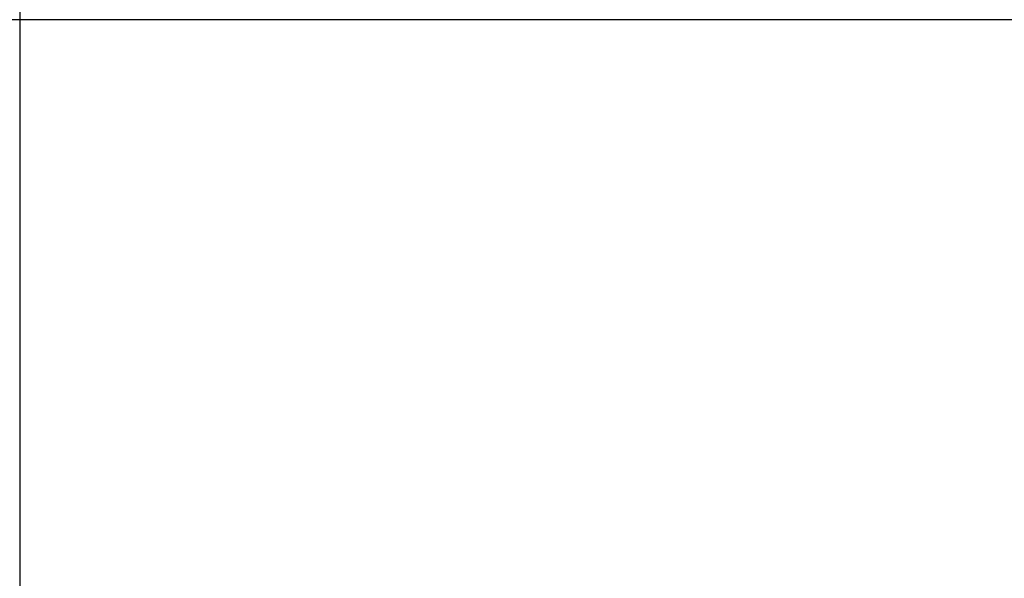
# Model space of a CAD drawing. Header units: millimetres. Extents: x -331 to 269, y -301 to 299.
# Tile 12 of 19: x -31 to 119, y -86 to -1. Entities that reach past the tile are written whole.
import ezdxf

# ---------------------------------------------------------------- set-up
doc = ezdxf.new("R2010")
doc.units = ezdxf.units.MM
doc.header["$MEASUREMENT"] = 0
doc.layers.add('Soround table top', color=7, linetype='Continuous', true_color=0x4c7c50)

msp = doc.modelspace()

# ---------------------------------------------------------------- linework, layer by layer
at = {"layer": 'Soround table top'}
msp.add_circle((-31.32, -1.17, 378), 300, dxfattribs=at)
for centre, radius, start, end in [((-31.32, -1.17, 384), 300, 0, 180), ((-31.32, -1.17, 384), 300, 0, 180), ((-31.32, -1.17, 378), 300, 0, 180), ((-31.32, -1.17, 378), 300, 0, 180), ((-31.32, -1.17, 378), 300, 0, 180), ((-31.32, -1.17, 384), 300, 0, 180), ((-31.32, -1.17, 384), 300, 0, 180), ((-31.32, -1.17, 378), 300, 0, 180), ((-31.32, -1.17, 397), 287, 0, 180), ((-31.32, -1.17, 397), 287, 0, 180), ((-31.32, -1.17, 397), 287, 360, 180), ((-31.32, -1.17, 397), 287, 0, 180), ((-31.32, -1.17, 378), 300, 180, 0), ((-31.32, -1.17, 384), 300, 180, 0), ((-31.32, -1.17, 384), 300, 180, 0), ((-31.32, -1.17, 378), 300, 180, 0), ((-31.32, -1.17, 378), 300, 180, 0), ((-31.32, -1.17, 384), 300, 180, 0), ((-31.32, -1.17, 384), 300, 180, 0), ((-31.32, -1.17, 378), 300, 180, 0), ((-31.32, -1.17, 381), 300, 180, 0), ((-31.32, -1.17, 390.5), 293.5, 180, 0), ((-31.32, -1.17, 397), 287, 180, 360), ((-31.32, -1.17, 397), 287, 180, 360), ((-31.32, -1.17, 397), 287, 180, 360), ((-31.32, -1.17, 397), 287, 180, 360)]:
    msp.add_arc(centre, radius, start, end, dxfattribs=at)
for points in [[(-31.32, 298.83, 378), (-31.32, -1.17, 378), (-31.32, -301.17, 378)], [(255.68, -1.17, 397), (-31.32, -1.17, 397), (-318.32, -1.17, 397)], [(268.68, -1.17, 378), (60.94, -1.17, 378), (-146.8, -1.17, 378)]]:
    msp.add_open_spline(points, degree=2, dxfattribs=at)

doc.saveas('drawing.dxf')
